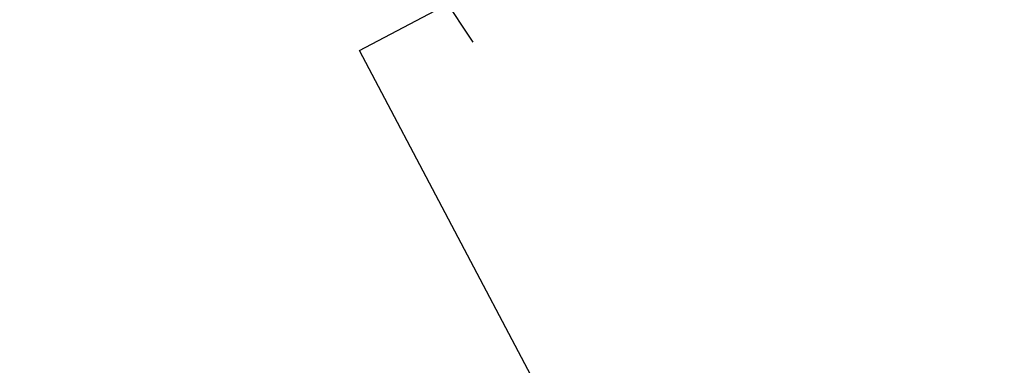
# Model space of a CAD drawing. Header units: millimetres. Extents: x 98667 to 994031, y -2704 to 533009.
# Tile 56 of 256: x 452281 to 457927, y 144135 to 146115. Entities that reach past the tile are written whole.
import ezdxf

# ---------------------------------------------------------------- set-up
doc = ezdxf.new("R2010")
doc.units = ezdxf.units.MM
for name, pattern in [('AP03000E0$0$HIDDEN', [9.525, 6.35, -3.175]), ('AP03000E0$0$HIDDENX2', [19.05, 12.7, -6.35]), ('sp00000g0$0$CENTER', [50.8, 31.75, -6.35, 6.35, -6.35])]:
    doc.linetypes.add(name, pattern=pattern)
doc.layers.add('A-XREF', color=7, linetype='Continuous')
doc.layers.add('sp00000g0$0$S-GRID', color=1, linetype='sp00000g0$0$CENTER')
for name, color, linetype, lineweight in [('AP03000E0$0$A-BRDG-WALL-INTR', 3, 'Continuous', 30), ('AP03000E0$0$A-FLOR-EDGE', 1, 'AP03000E0$0$HIDDENX2', 15), ('AP03000E0$0$A-WALL-FNSH', 1, 'Continuous', 15)]:
    doc.layers.add(name, color=color, linetype=linetype, lineweight=lineweight)
doc.layers.add('AP03000E0$0$A-Slab Edge Guide', color=55, linetype='Continuous', lineweight=15, plot=False)

msp = doc.modelspace()

# ---------------------------------------------------------------- linework, layer by layer
at = {"layer": 'A-XREF', "color": 251}
for p, q in [((454229.5, 145938.4), (459252.3, 148590)), ((463912, 127597.1), (454229.5, 145938.4))]:
    msp.add_line(p, q, dxfattribs=at)
at = {"layer": 'AP03000E0$0$A-BRDG-WALL-INTR', "color": 251}
msp.add_line((454881.6, 145987.4), (454129.6, 147119.6), dxfattribs=at)
at = {"layer": 'AP03000E0$0$A-FLOR-EDGE', "color": 251, "linetype": 'AP03000E0$0$HIDDEN'}
msp.add_arc((441330.8, 170535.7), 26267.1, 269.99673, 0.00045, dxfattribs=at)
at = {"layer": 'AP03000E0$0$A-Slab Edge Guide', "color": 251, "linetype": 'AP03000E0$0$HIDDEN'}
msp.add_arc((441330.8, 170535.7), 25517.1, 269.99674, 0.00046, dxfattribs=at)
at = {"layer": 'AP03000E0$0$A-WALL-FNSH', "color": 251, "linetype": 'AP03000E0$0$HIDDEN'}
for radius in [26123.6, 26118.6]:
    msp.add_arc((441329.3, 170537.2), radius, 270.00428, 359.99871, dxfattribs=at)
at = {"layer": 'sp00000g0$0$S-GRID', "color": 251}
msp.add_arc((441329.3, 170537.2), 25518.6, 270, 359.99869, dxfattribs=at)

doc.saveas('drawing.dxf')
